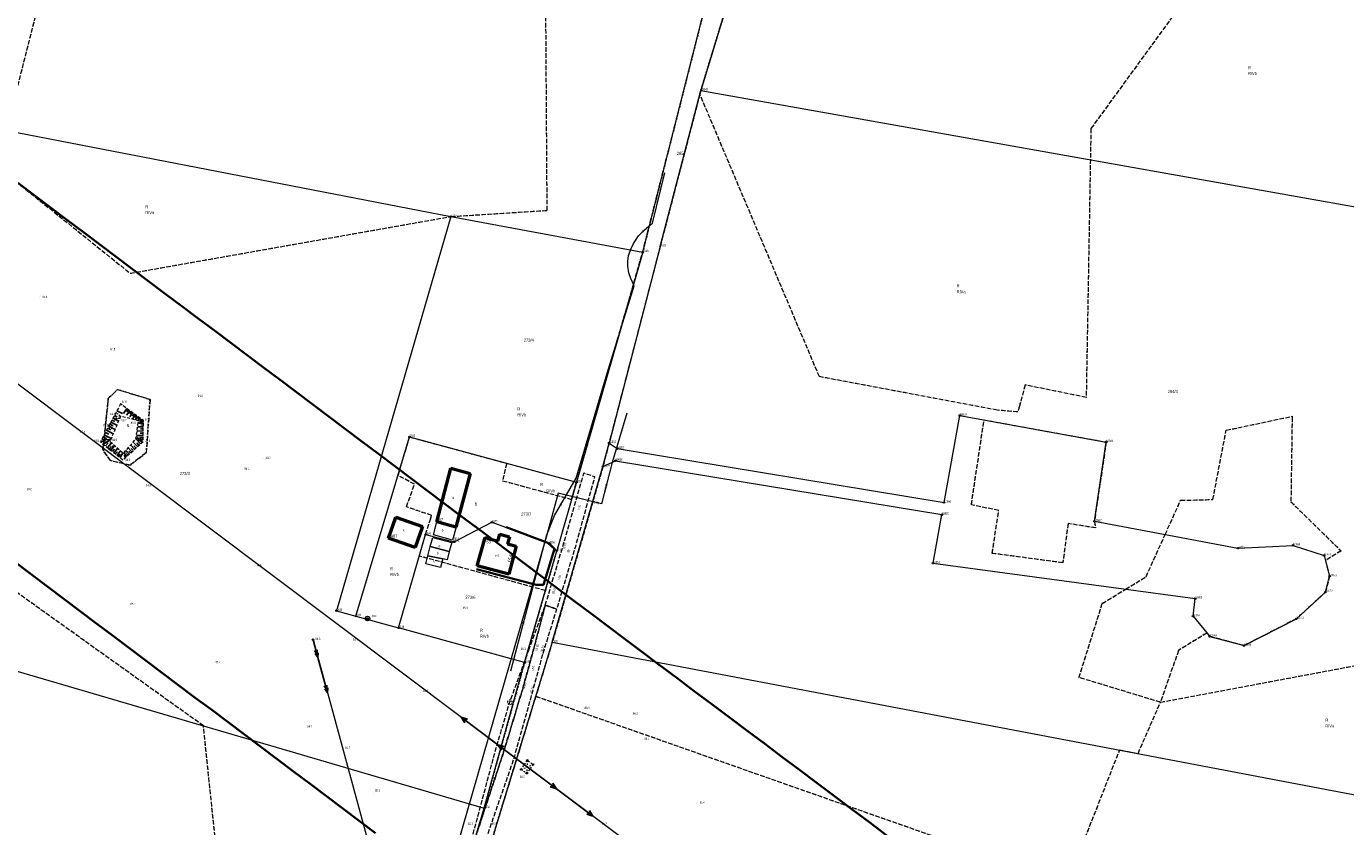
# Model space of a CAD drawing. Header units: metres. Extents: x 6524698 to 6533081, y 5883213 to 5896811.
# Tile 87 of 131: x 6527140 to 6527573, y 5892988 to 5893250. Entities that reach past the tile are written whole.
import ezdxf
from ezdxf.enums import TextEntityAlignment as Align

# ---------------------------------------------------------------- set-up
doc = ezdxf.new("R2010")
doc.units = ezdxf.units.M
for name, pattern in [('mapa zasadnicza$0$1.0_0.5', [1.5, 1, -0.5]), ('mapa zasadnicza$0$1.5_0.5', [2, 1.5, -0.5]), ('mapa zasadnicza$0$219-500', [0]), ('mapa zasadnicza$0$egkk-500', [2, 1.5, -0.5]), ('mapa zasadnicza$0$egug-500', [1, 0.5, -0.5]), ('mapa zasadnicza$0$suep_sn_500', [0]), ('mapa zasadnicza$0$suep_wn_500', [0]), ('mapa zasadnicza$0$supp_500', [1, 0.5, -0.5])]:
    doc.linetypes.add(name, pattern=pattern)
for name, color, linetype in [('mapa zasadnicza$0$000 Inne (niezydentyfikowane)', 7, 'Continuous'), ('mapa zasadnicza$0$202-punkt graniczny', 7, 'Continuous'), ('mapa zasadnicza$0$202-punkt graniczny-Atr103', 7, 'Continuous'), ('mapa zasadnicza$0$203-punkt graniczny', 7, 'Continuous'), ('mapa zasadnicza$0$203-punkt graniczny-Atr104', 7, 'Continuous'), ('mapa zasadnicza$0$209-oznaczenie konturu klasyfikacyjnego', 7, 'Continuous'), ('mapa zasadnicza$0$210-oznaczenie konturu użytku gruntowego', 7, 'Continuous'), ('mapa zasadnicza$0$211-numer działki ewidencyjnej', 7, 'Continuous'), ('mapa zasadnicza$0$217-kontur klasyfikacyjny', 7, 'Continuous'), ('mapa zasadnicza$0$218-kontur użytku gruntowego', 7, 'Continuous'), ('mapa zasadnicza$0$219-działka ewidencyjna', 7, 'Continuous'), ('mapa zasadnicza$0$238-Punkt adresowy budynku', 7, 'Continuous'), ('mapa zasadnicza$0$312-budynek ewidencyjny', 7, 'Continuous'), ('mapa zasadnicza$0$312-oznaczenie budynku ewidencyjnego', 7, 'Continuous'), ('mapa zasadnicza$0$312-oznaczenie budynku ewidencyjnego-Atr117', 7, 'Continuous'), ('mapa zasadnicza$0$drzewo liściaste', 7, 'Continuous'), ('mapa zasadnicza$0$inna budowla', 7, 'Continuous'), ('mapa zasadnicza$0$inna budowla-Atr17', 7, 'Continuous'), ('mapa zasadnicza$0$jezdnia', 7, 'Continuous'), ('mapa zasadnicza$0$jezdnia-Atr17', 7, 'Continuous'), ('mapa zasadnicza$0$ogrodzenie trwałe', 7, 'Continuous'), ('mapa zasadnicza$0$pikieta naturalna', 7, 'Continuous'), ('mapa zasadnicza$0$pikieta naturalna-Atr2', 7, 'Continuous'), ('mapa zasadnicza$0$pikieta sztuczna', 7, 'Continuous'), ('mapa zasadnicza$0$pikieta sztuczna-Atr2', 7, 'Continuous'), ('mapa zasadnicza$0$przewód elektroenergetyczny wysokiego napięcia', 7, 'Continuous'), ('mapa zasadnicza$0$przewód elektroenergetyczny średniego napięcia', 7, 'Continuous'), ('mapa zasadnicza$0$przewód telekomunikacyjny podziemny', 7, 'Continuous'), ('mapa zasadnicza$0$przewód telekomunikacyjny podziemny-Atr1', 7, 'Continuous'), ('mapa zasadnicza$0$przewód wodociągowy', 7, 'Continuous'), ('mapa zasadnicza$0$przewód wodociągowy-Atr1', 7, 'Continuous'), ('mapa zasadnicza$0$Punkt budynku', 7, 'Continuous'), ('mapa zasadnicza$0$rzędna', 7, 'Continuous'), ('mapa zasadnicza$0$rzędna-Atr2', 7, 'Continuous'), ('mapa zasadnicza$0$skarpa nieumocniona', 7, 'Continuous'), ('mapa zasadnicza$0$studnia zwykła', 7, 'Continuous'), ('mapa zasadnicza$0$słup przewodów napowietrznych', 7, 'Continuous')]:
    doc.layers.add(name, color=color, linetype=linetype)
doc.styles.add('mapa zasadnicza$0$STANDARD', font='Working1250', dxfattribs={"width": 0.75})
doc.linetypes.add('mapa zasadnicza$0$902-500', pattern='A,3.75,0,[1,ksztalty.shx,S=0.5,R=0,X=0,Y=0],3.75', length=7.5)

# ---------------------------------------------------------------- blocks, each defined once
blk = doc.blocks.new('mapa zasadnicza$0$203')
at = {"linetype": 'Continuous', "lineweight": 0}
h = blk.add_hatch(color=0, dxfattribs=at)
edge = h.paths.add_edge_path()
edge.add_arc((0, 0), 0.045, 0, 360)
blk = doc.blocks.new('mapa zasadnicza$0$202')
at = {"color": 0, "linetype": 'Continuous', "lineweight": 0}
blk.add_circle((0, 0), 0.25, dxfattribs=at)
blk = doc.blocks.new('mapa zasadnicza$0$PUNKTBUD')
at = {"color": 0}
blk.add_circle((0, 0), 0.045, dxfattribs=at)
blk = doc.blocks.new('mapa zasadnicza$0$PW01')
at = {"linetype": 'Continuous', "lineweight": 13}
h = blk.add_hatch(color=0, dxfattribs=at)
edge = h.paths.add_edge_path()
edge.add_arc((0, 0), 0.045, 0, 360)
blk = doc.blocks.new('mapa zasadnicza$0$OP021')
at = {"linetype": 'Continuous', "lineweight": 13}
h = blk.add_hatch(color=0, dxfattribs=at)
edge = h.paths.add_edge_path()
edge.add_arc((0, 0), 0.05, 0, 360)
at = {"color": 0, "linetype": 'Continuous', "lineweight": 13}
for centre, start, end in [((-0.38, 0.124), 121.308, 202.548), ((0, 0.4), 49.272, 130.728), ((0.38, 0.124), 337.452, 58.692), ((-0.235, -0.324), 193.221, 274.871), ((0.235, -0.324), 265.129, 346.779)]:
    blk.add_arc(centre, 0.4, start, end, dxfattribs=at)
blk = doc.blocks.new('mapa zasadnicza$0$US13')
at = {"color": 0, "linetype": 'Continuous', "lineweight": 13}
for radius in [0.75, 0.25]:
    blk.add_circle((0, 0), radius, dxfattribs=at)
blk = doc.blocks.new('mapa zasadnicza$0$US15')
at = {"color": 0, "linetype": 'Continuous', "lineweight": 13}
blk.add_circle((0, 0), 0.25, dxfattribs=at)
blk = doc.blocks.new('mapa zasadnicza$0$SUEP3')
at = {"color": 0, "linetype": 'Continuous'}
for p, q in [((0, 0), (12.003, 0)), ((12.003, 0), (10.003, 0.75)), ((10.003, 0.75), (11.003, 0)), ((12.003, 0), (10.003, -0.75)), ((11.003, 0), (10.003, -0.75)), ((12.003, 0), (27.003, 0)), ((27.003, 0), (25.003, 0.75)), ((25.003, 0.75), (26.003, 0)), ((27.003, 0), (25.003, -0.75)), ((26.003, 0), (25.003, -0.75))]:
    blk.add_line(p, q, dxfattribs=at)
blk = doc.blocks.new('mapa zasadnicza$0$SM05')
at = {"color": 0, "linetype": 'Continuous', "lineweight": 13}
blk.add_circle((0, 0), 0.25, dxfattribs=at)
blk = doc.blocks.new('mapa zasadnicza$0$SUEP2')
at = {"color": 0, "linetype": 'Continuous'}
for p, q in [((0, 0), (6.027, 0)), ((5.027, 0), (3.527, 0.5)), ((5.027, 0), (3.527, -0.5)), ((6.027, 0), (4.527, 0.5)), ((6.027, 0), (4.527, -0.5)), ((6.027, 0), (18.027, 0)), ((17.027, 0), (15.527, 0.5)), ((17.027, 0), (15.527, -0.5)), ((18.027, 0), (16.527, 0.5)), ((18.027, 0), (16.527, -0.5))]:
    blk.add_line(p, q, dxfattribs=at)

msp = doc.modelspace()

# ---------------------------------------------------------------- linework, layer by layer
at = {"layer": 'mapa zasadnicza$0$000 Inne (niezydentyfikowane)', "color": 7, "linetype": 'Continuous', "lineweight": 35, "flags": 128}
for points in [[(6527137.511, 5893198.969), (6527142.886, 5893194.933), (6527148.262, 5893190.896), (6527153.638, 5893186.86), (6527159.013, 5893182.823), (6527164.389, 5893178.787), (6527169.765, 5893174.75), (6527175.14, 5893170.714), (6527180.516, 5893166.677), (6527185.892, 5893162.641), (6527191.267, 5893158.604), (6527196.643, 5893154.568), (6527202.019, 5893150.531), (6527207.394, 5893146.495), (6527212.77, 5893142.458), (6527218.146, 5893138.422), (6527223.521, 5893134.385), (6527228.897, 5893130.349), (6527234.273, 5893126.312), (6527239.648, 5893122.276), (6527245.024, 5893118.239), (6527250.4, 5893114.203), (6527255.775, 5893110.166), (6527261.151, 5893106.13), (6527266.527, 5893102.093), (6527271.902, 5893098.057), (6527277.278, 5893094.02), (6527282.654, 5893089.984), (6527288.029, 5893085.947), (6527293.405, 5893081.911), (6527298.781, 5893077.874), (6527304.156, 5893073.838), (6527309.532, 5893069.801), (6527314.908, 5893065.765), (6527320.283, 5893061.728), (6527325.659, 5893057.692), (6527331.035, 5893053.655), (6527336.373, 5893049.647), (6527342.13, 5893045.332), (6527347.888, 5893041.017), (6527353.645, 5893036.702), (6527359.403, 5893032.387), (6527365.16, 5893028.073), (6527370.918, 5893023.758), (6527376.675, 5893019.443), (6527382.433, 5893015.128), (6527388.19, 5893010.813), (6527393.948, 5893006.499), (6527399.705, 5893002.184), (6527405.463, 5892997.869), (6527411.22, 5892993.554), (6527416.978, 5892989.239), (6527422.736, 5892984.925)], [(6527254.862, 5892985.799), (6527249.487, 5892989.835), (6527244.111, 5892993.872), (6527238.735, 5892997.908), (6527233.36, 5893001.945), (6527227.984, 5893005.981), (6527222.608, 5893010.018), (6527217.233, 5893014.054), (6527211.857, 5893018.091), (6527206.481, 5893022.127), (6527201.106, 5893026.164), (6527195.73, 5893030.2), (6527190.354, 5893034.237), (6527184.979, 5893038.273), (6527179.603, 5893042.31), (6527174.227, 5893046.346), (6527168.852, 5893050.383), (6527163.476, 5893054.419), (6527158.1, 5893058.456), (6527152.725, 5893062.492), (6527147.349, 5893066.529), (6527141.973, 5893070.565), (6527136.598, 5893074.602)]]:
    msp.add_lwpolyline(points, dxfattribs=at)
at = {"layer": 'mapa zasadnicza$0$000 Inne (niezydentyfikowane)', "color": 7, "linetype": 'Continuous', "lineweight": 25, "flags": 128}
for points in [[(6527170.01, 5893124.29), (6527171.81, 5893123.34)], [(6527173.27, 5893124.99), (6527172.13, 5893123.41)], [(6527174.25, 5893124.28), (6527173.2, 5893122.83)], [(6527173.77, 5893124.63), (6527173.22, 5893123.87)], [(6527167.7, 5893119.91), (6527168.7, 5893119.38)], [(6527168.04, 5893120.56), (6527169.99, 5893119.53)], [(6527168.38, 5893121.2), (6527169.32, 5893120.7)], [(6527168.73, 5893121.87), (6527170.57, 5893120.89)], [(6527169.17, 5893122.7), (6527170.06, 5893122.24)], [(6527174.71, 5893123.95), (6527174.21, 5893123.25)], [(6527175.17, 5893123.61), (6527174.21, 5893122.28)], [(6527175.68, 5893123.25), (6527175.1, 5893122.45)], [(6527176.09, 5893122.96), (6527175.2, 5893121.73)], [(6527176.5, 5893122.66), (6527176.04, 5893122.02)], [(6527176.86, 5893122.39), (6527176.05, 5893121.26)], [(6527177.2, 5893122.15), (6527176.84, 5893121.65)], [(6527177.53, 5893121.91), (6527176.9, 5893121.04)], [(6527178.47, 5893121.23), (6527177.01, 5893120.2)], [(6527178.7, 5893120.19), (6527177.01, 5893120.2)], [(6527177.99, 5893121.58), (6527177.5, 5893120.9)], [(6527178.71, 5893120.76), (6527177.86, 5893120.48)], [(6527165.45, 5893115.66), (6527166.7, 5893115.21)], [(6527165.85, 5893116.41), (6527168.14, 5893115.2)], [(6527166.24, 5893117.15), (6527167.36, 5893116.56)], [(6527166.62, 5893117.87), (6527168.79, 5893116.72)], [(6527166.99, 5893118.57), (6527168.04, 5893118.01)], [(6527167.35, 5893119.25), (6527169.4, 5893118.16)], [(6527178.64, 5893116.17), (6527176.43, 5893116.2)], [(6527178.66, 5893117.63), (6527176.64, 5893117.66)], [(6527178.68, 5893118.97), (6527176.83, 5893119)], [(6527178.65, 5893116.92), (6527177.59, 5893116.93)], [(6527178.67, 5893118.32), (6527177.7, 5893118.33)], [(6527178.69, 5893119.59), (6527177.81, 5893119.61)], [(6527164.61, 5893114.04), (6527166.28, 5893114.4)], [(6527165.04, 5893114.88), (6527167.95, 5893114.76)], [(6527165.47, 5893113.36), (6527167.95, 5893114.76)], [(6527166.24, 5893112.75), (6527167.1, 5893113.75)], [(6527166.95, 5893112.19), (6527168.22, 5893113.79)], [(6527167.53, 5893111.73), (6527168.15, 5893112.52)], [(6527168.07, 5893111.31), (6527169.29, 5893112.85)], [(6527168.59, 5893110.89), (6527169.19, 5893111.65)], [(6527169.1, 5893110.49), (6527170.27, 5893111.98)], [(6527170.08, 5893109.71), (6527171.22, 5893111.14)], [(6527174.09, 5893110.05), (6527172.96, 5893111.29)], [(6527174.92, 5893110.82), (6527173.71, 5893112.14)], [(6527175.81, 5893111.64), (6527174.51, 5893113.05)], [(6527175.36, 5893111.22), (6527174.73, 5893111.9)], [(6527176.76, 5893112.51), (6527175.36, 5893114.02)], [(6527176.27, 5893112.07), (6527175.6, 5893112.8)], [(6527177.77, 5893113.44), (6527176.27, 5893115.08)], [(6527178.62, 5893114.59), (6527176.29, 5893115.26)], [(6527177.25, 5893112.97), (6527176.53, 5893113.75)], [(6527178.31, 5893113.94), (6527177.3, 5893114.6)], [(6527178.63, 5893115.39), (6527177.47, 5893115.41)], [(6527169.59, 5893110.1), (6527170.17, 5893110.82)], [(6527170.56, 5893109.33), (6527171.12, 5893110.03)], [(6527171.04, 5893108.96), (6527171.95, 5893110.49)], [(6527173.3, 5893109.32), (6527172.24, 5893110.47)], [(6527172.85, 5893108.91), (6527172.4, 5893109.7)], [(6527173.7, 5893109.69), (6527173.15, 5893110.28)], [(6527174.5, 5893110.43), (6527173.91, 5893111.07)]]:
    msp.add_lwpolyline(points, dxfattribs=at)
at = {"layer": 'mapa zasadnicza$0$217-kontur klasyfikacyjny', "color": 92, "linetype": 'mapa zasadnicza$0$egkk-500', "lineweight": 18, "flags": 128}
for points in [[(6527566.96, 5893323.11), (6527489.54, 5893216.77)], [(6527387.38, 5893314.16), (6527361.57, 5893229.32)], [(6527311.16, 5893189.97), (6527310.45, 5893298.53)], [(6527151.13, 5893284.59), (6527133.7, 5893216.16)], [(6527342.5, 5893176.29), (6527370.89, 5893288.09)], [(6527361.25, 5893228.08), (6527348.24, 5893178.18)], [(6527361.57, 5893229.32), (6527361.25, 5893228.08)], [(6527400.46, 5893135.45), (6527361.25, 5893228.08)], [(6527489.54, 5893216.77), (6527487.99, 5893128.64)], [(6527130.72, 5893204.43), (6527174.36, 5893169.35)], [(6527279.6, 5893187.95), (6527311.16, 5893189.97)], [(6527174.36, 5893169.35), (6527279.6, 5893187.95)], [(6527320.79, 5893100.84), (6527342.5, 5893176.29)], [(6527348.24, 5893178.18), (6527331.45, 5893113.7)], [(6527458.8, 5893124.47), (6527400.46, 5893135.45)], [(6527167.19, 5893128.25), (6527168.68, 5893129.74)], [(6527168.68, 5893129.74), (6527170.18, 5893131.23)], [(6527170.18, 5893131.23), (6527180.87, 5893127.98)], [(6527467.96, 5893132.73), (6527466.08, 5893125.77)], [(6527487.99, 5893128.64), (6527467.96, 5893132.73)], [(6527165.44, 5893111.47), (6527167.19, 5893128.25)], [(6527180.87, 5893127.98), (6527179.65, 5893110.5)], [(6527465.55, 5893123.87), (6527458.8, 5893124.47)], [(6527466.08, 5893125.77), (6527465.55, 5893123.87)], [(6527450.32, 5893093.43), (6527454.48, 5893121.28)], [(6527454.48, 5893121.28), (6527494.54, 5893114)], [(6527537.71, 5893118.68), (6527555.54, 5893122.46)], [(6527555.54, 5893122.08), (6527555.15, 5893094.4)], [(6527555.54, 5893122.46), (6527555.54, 5893122.08)], [(6527262.24, 5893103.07), (6527266.01, 5893115.68)], [(6527266.01, 5893115.68), (6527297.88, 5893107.05)], [(6527529.54, 5893095.17), (6527533.93, 5893117.88)], [(6527533.93, 5893117.88), (6527537.71, 5893118.68)], [(6527167.86, 5893107.93), (6527165.44, 5893111.47)], [(6527331.45, 5893113.7), (6527329.47, 5893105.99)], [(6527494.54, 5893114), (6527490.68, 5893088.04)], [(6527198.39, 5893020.97), (6527077.27, 5893107.5)], [(6527174.37, 5893106.44), (6527167.86, 5893107.93)], [(6527177.35, 5893108.74), (6527174.37, 5893106.44)], [(6527179.65, 5893110.5), (6527177.35, 5893108.74)], [(6527297.88, 5893107.05), (6527296.55, 5893101.33)], [(6527267.66, 5893100.19), (6527262.24, 5893103.07)], [(6527329.47, 5893105.99), (6527312.84, 5893048.39)], [(6527264.98, 5893092.77), (6527267.66, 5893100.19)], [(6527296.55, 5893101.33), (6527319.17, 5893095.22)], [(6527319.17, 5893095.22), (6527320.79, 5893100.84)], [(6527513.89, 5893083.7), (6527518.96, 5893094.91)], [(6527518.96, 5893094.91), (6527529.54, 5893095.17)], [(6527555.15, 5893094.4), (6527571.6, 5893078.31)], [(6527273.27, 5893089.95), (6527264.98, 5893092.77)], [(6527272.79, 5893088.45), (6527273.27, 5893089.95)], [(6527459.28, 5893091.57), (6527450.32, 5893093.43)], [(6527457.17, 5893077.51), (6527459.28, 5893091.57)], [(6527271.27, 5893083.72), (6527272.79, 5893088.45)], [(6527482.05, 5893087.28), (6527480.32, 5893074.44)], [(6527491.02, 5893085.88), (6527482.05, 5893087.28)], [(6527490.68, 5893088.04), (6527491.02, 5893085.88)], [(6527269.23, 5893076.63), (6527271.27, 5893083.72)], [(6527507.63, 5893069.85), (6527513.89, 5893083.7)], [(6527310.56, 5893065.32), (6527269.23, 5893076.63)], [(6527480.32, 5893074.44), (6527457.17, 5893077.51)], [(6527571.6, 5893078.31), (6527566.47, 5893075.17)], [(6527566.47, 5893075.17), (6527567.83, 5893070.03)], [(6527500.93, 5893065.77), (6527507.63, 5893069.85)], [(6527567.83, 5893070.03), (6527566.46, 5893064.81)], [(6527303.76, 5893041.69), (6527310.56, 5893065.32)], [(6527493.28, 5893061.11), (6527500.93, 5893065.77)], [(6527566.46, 5893064.81), (6527556.95, 5893056.05)], [(6527485.62, 5893036.81), (6527493.28, 5893061.11)], [(6527556.95, 5893056.05), (6527539.79, 5893047.28)], [(6527527.58, 5893051.39), (6527518.28, 5893045.71)], [(6527528.51, 5893050.27), (6527527.58, 5893051.39)], [(6527312.84, 5893048.39), (6527307.42, 5893030.69)], [(6527539.79, 5893047.28), (6527528.51, 5893050.27)], [(6527518.28, 5893045.71), (6527512.35, 5893028.71)], [(6527512.35, 5893028.71), (6527596.97, 5893044.6)], [(6527290.52, 5892994.02), (6527303.76, 5893041.69)], [(6527512.35, 5893028.71), (6527485.62, 5893036.81)], [(6527307.42, 5893030.69), (6527281.17, 5892944.93)], [(6527307.42, 5893030.69), (6527481.79, 5892969.4)], [(6527505.02, 5893011.92), (6527512.35, 5893028.71)], [(6527208.02, 5892928.93), (6527198.39, 5893020.97)], [(6527481.79, 5892969.4), (6527498.99, 5893013.07)], [(6527498.99, 5893013.07), (6527505.02, 5893011.92)], [(6527257.47, 5892882.74), (6527290.52, 5892994.02)]]:
    msp.add_lwpolyline(points, dxfattribs=at)
at = {"layer": 'mapa zasadnicza$0$218-kontur użytku gruntowego', "color": 3, "linetype": 'mapa zasadnicza$0$egug-500', "lineweight": 18, "flags": 128}
for points in [[(6527566.96, 5893323.11), (6527489.54, 5893216.77)], [(6527361.57, 5893229.32), (6527387.38, 5893314.16)], [(6527311.16, 5893189.97), (6527310.45, 5893298.53)], [(6527151.13, 5893284.59), (6527133.7, 5893216.16)], [(6527370.89, 5893288.09), (6527342.5, 5893176.29)], [(6527361.25, 5893228.08), (6527348.24, 5893178.18)], [(6527361.25, 5893228.08), (6527361.57, 5893229.32)], [(6527400.46, 5893135.45), (6527361.25, 5893228.08)], [(6527489.54, 5893216.77), (6527487.99, 5893128.64)], [(6527130.72, 5893204.43), (6527174.36, 5893169.35)], [(6527279.6, 5893187.95), (6527311.16, 5893189.97)], [(6527174.36, 5893169.35), (6527279.6, 5893187.95)], [(6527342.5, 5893176.29), (6527320.79, 5893100.84)], [(6527348.24, 5893178.18), (6527331.45, 5893113.7)], [(6527458.8, 5893124.47), (6527400.46, 5893135.45)], [(6527168.68, 5893129.74), (6527167.19, 5893128.25)], [(6527170.18, 5893131.23), (6527168.68, 5893129.74)], [(6527180.87, 5893127.98), (6527170.18, 5893131.23)], [(6527467.96, 5893132.73), (6527466.08, 5893125.77)], [(6527487.99, 5893128.64), (6527467.96, 5893132.73)], [(6527167.19, 5893128.25), (6527165.44, 5893111.47)], [(6527179.65, 5893110.5), (6527180.87, 5893127.98)], [(6527465.55, 5893123.87), (6527458.8, 5893124.47)], [(6527466.08, 5893125.77), (6527465.55, 5893123.87)], [(6527450.32, 5893093.43), (6527454.48, 5893121.28)], [(6527454.48, 5893121.28), (6527494.54, 5893114)], [(6527537.71, 5893118.68), (6527555.54, 5893122.46)], [(6527555.54, 5893122.08), (6527555.15, 5893094.4)], [(6527555.54, 5893122.46), (6527555.54, 5893122.08)], [(6527262.24, 5893103.07), (6527266.01, 5893115.68)], [(6527266.01, 5893115.68), (6527297.88, 5893107.05)], [(6527529.54, 5893095.17), (6527533.93, 5893117.88)], [(6527533.93, 5893117.88), (6527537.71, 5893118.68)], [(6527165.44, 5893111.47), (6527167.86, 5893107.93)], [(6527331.45, 5893113.7), (6527329.47, 5893105.99)], [(6527494.54, 5893114), (6527490.68, 5893088.04)], [(6527198.39, 5893020.97), (6527077.27, 5893107.5)], [(6527167.86, 5893107.93), (6527174.37, 5893106.44)], [(6527174.37, 5893106.44), (6527177.35, 5893108.74)], [(6527177.35, 5893108.74), (6527179.65, 5893110.5)], [(6527297.88, 5893107.05), (6527296.55, 5893101.33)], [(6527267.66, 5893100.19), (6527262.24, 5893103.07)], [(6527329.47, 5893105.99), (6527312.84, 5893048.39)], [(6527264.98, 5893092.77), (6527267.66, 5893100.19)], [(6527296.55, 5893101.33), (6527319.17, 5893095.22)], [(6527320.79, 5893100.84), (6527319.17, 5893095.22)], [(6527319.17, 5893095.22), (6527314.31, 5893078.36)], [(6527513.89, 5893083.7), (6527518.96, 5893094.91)], [(6527518.96, 5893094.91), (6527529.54, 5893095.17)], [(6527555.15, 5893094.4), (6527571.6, 5893078.31)], [(6527273.27, 5893089.95), (6527264.98, 5893092.77)], [(6527272.79, 5893088.45), (6527273.27, 5893089.95)], [(6527459.28, 5893091.57), (6527450.32, 5893093.43)], [(6527457.17, 5893077.51), (6527459.28, 5893091.57)], [(6527271.27, 5893083.72), (6527272.79, 5893088.45)], [(6527482.05, 5893087.28), (6527480.32, 5893074.44)], [(6527491.02, 5893085.88), (6527482.05, 5893087.28)], [(6527490.68, 5893088.04), (6527491.02, 5893085.88)], [(6527269.23, 5893076.63), (6527271.27, 5893083.72)], [(6527507.63, 5893069.85), (6527513.89, 5893083.7)], [(6527310.56, 5893065.32), (6527269.23, 5893076.63)], [(6527314.31, 5893078.36), (6527310.56, 5893065.32)], [(6527480.32, 5893074.44), (6527457.17, 5893077.51)], [(6527571.6, 5893078.31), (6527566.47, 5893075.17)], [(6527566.47, 5893075.17), (6527567.83, 5893070.03)], [(6527500.93, 5893065.77), (6527507.63, 5893069.85)], [(6527567.83, 5893070.03), (6527566.46, 5893064.81)], [(6527310.56, 5893065.32), (6527303.76, 5893041.69)], [(6527493.28, 5893061.11), (6527500.93, 5893065.77)], [(6527566.46, 5893064.81), (6527556.95, 5893056.05)], [(6527485.62, 5893036.81), (6527493.28, 5893061.11)], [(6527556.95, 5893056.05), (6527539.79, 5893047.28)], [(6527527.58, 5893051.39), (6527518.28, 5893045.71)], [(6527528.51, 5893050.27), (6527527.58, 5893051.39)], [(6527312.84, 5893048.39), (6527307.42, 5893030.69)], [(6527539.79, 5893047.28), (6527528.51, 5893050.27)], [(6527518.28, 5893045.71), (6527512.35, 5893028.71)], [(6527512.35, 5893028.71), (6527596.97, 5893044.6)], [(6527303.76, 5893041.69), (6527290.52, 5892994.02)], [(6527512.35, 5893028.71), (6527485.62, 5893036.81)], [(6527281.17, 5892944.93), (6527307.42, 5893030.69)], [(6527307.42, 5893030.69), (6527481.79, 5892969.4)], [(6527505.02, 5893011.92), (6527512.35, 5893028.71)], [(6527208.02, 5892928.93), (6527198.39, 5893020.97)], [(6527481.79, 5892969.4), (6527498.99, 5893013.07)], [(6527498.99, 5893013.07), (6527505.02, 5893011.92)], [(6527290.52, 5892994.02), (6527257.47, 5892882.74)]]:
    msp.add_lwpolyline(points, dxfattribs=at)
at = {"layer": 'mapa zasadnicza$0$219-działka ewidencyjna', "color": 7, "linetype": 'mapa zasadnicza$0$219-500', "lineweight": 18, "flags": 128}
for points in [[(6527387.38, 5893314.16), (6527361.57, 5893229.32)], [(6527342.5, 5893176.29), (6527370.89, 5893288.09)], [(6527348.24, 5893178.18), (6527361.57, 5893229.32)], [(6527361.57, 5893229.32), (6527652.61, 5893177.63)], [(6527109.5, 5893220.84), (6527279.6, 5893187.95)], [(6527279.6, 5893187.95), (6527242.05, 5893058.7)], [(6527279.6, 5893187.95), (6527342.5, 5893176.29)], [(6527342.5, 5893176.29), (6527320.79, 5893100.84)], [(6527348.24, 5893178.18), (6527331.45, 5893113.7)], [(6527441.35, 5893094.17), (6527446.53, 5893122.72)], [(6527446.53, 5893122.72), (6527494.54, 5893114)], [(6527248.42, 5893056.94), (6527266.01, 5893115.68)], [(6527266.01, 5893115.68), (6527320.79, 5893100.84)], [(6527329.47, 5893105.99), (6527331.45, 5893113.7)], [(6527331.45, 5893113.7), (6527334.16, 5893111.85)], [(6527334.16, 5893111.85), (6527441.35, 5893094.17)], [(6527490.68, 5893088.04), (6527494.54, 5893114)], [(6527329.47, 5893105.99), (6527333.57, 5893107.88)], [(6527333.57, 5893107.88), (6527440.64, 5893090.23)], [(6527312.84, 5893048.39), (6527329.47, 5893105.99)], [(6527320.79, 5893100.84), (6527314.31, 5893078.36)], [(6527437.74, 5893074.3), (6527440.64, 5893090.23)], [(6527280.64, 5893081.3), (6527293.05, 5893087.74)], [(6527293.05, 5893087.74), (6527311.89, 5893080.81)], [(6527490.68, 5893088.04), (6527537.75, 5893079.23)], [(6527262.42, 5893053.09), (6527271.27, 5893083.72)], [(6527271.27, 5893083.72), (6527280.64, 5893081.3)], [(6527303.76, 5893041.69), (6527314.31, 5893078.36)], [(6527314.31, 5893078.36), (6527311.89, 5893080.81)], [(6527537.75, 5893079.23), (6527555.86, 5893080.12)], [(6527555.86, 5893080.12), (6527566.04, 5893076.82)], [(6527566.04, 5893076.82), (6527567.83, 5893070.03)], [(6527437.74, 5893074.3), (6527523.75, 5893062.69)], [(6527566.46, 5893064.81), (6527567.83, 5893070.03)], [(6527556.95, 5893056.05), (6527566.46, 5893064.81)], [(6527523.05, 5893056.92), (6527523.75, 5893062.69)], [(6527242.05, 5893058.7), (6527248.42, 5893056.94)], [(6527248.42, 5893056.94), (6527262.42, 5893053.09)], [(6527523.05, 5893056.92), (6527528.51, 5893050.27)], [(6527539.79, 5893047.28), (6527556.95, 5893056.05)], [(6527303.76, 5893041.69), (6527262.42, 5893053.09)], [(6527312.84, 5893048.39), (6527281.17, 5892944.93)], [(6527312.84, 5893048.39), (6527602.04, 5892993.45)], [(6527528.51, 5893050.27), (6527539.79, 5893047.28)], [(6527122.95, 5893043.04), (6527290.52, 5892994.02)], [(6527290.52, 5892994.02), (6527303.76, 5893041.69)], [(6527216.76, 5892745.69), (6527290.52, 5892994.02)]]:
    msp.add_lwpolyline(points, dxfattribs=at)
at = {"layer": 'mapa zasadnicza$0$312-budynek ewidencyjny', "color": 7, "linetype": 'Continuous', "lineweight": 50, "flags": 128}
for points in [[(6527274.96, 5893087.84), (6527279.61, 5893105.44)], [(6527279.61, 5893105.44), (6527285.9, 5893103.66)], [(6527285.9, 5893103.66), (6527281.25, 5893086.07)], [(6527259.14, 5893082.52), (6527261.54, 5893089.38)], [(6527261.54, 5893089.38), (6527270.3, 5893086.32)], [(6527270.3, 5893086.32), (6527267.9, 5893079.46)], [(6527281.25, 5893086.07), (6527274.96, 5893087.84)], [(6527267.9, 5893079.46), (6527259.14, 5893082.52)], [(6527288.21, 5893073.46), (6527290.79, 5893082.7)], [(6527290.79, 5893082.7), (6527295.01, 5893081.53)], [(6527295.01, 5893081.53), (6527295.61, 5893083.8)], [(6527295.61, 5893083.8), (6527298.78, 5893082.94)], [(6527298.78, 5893082.94), (6527298.12, 5893080.65)], [(6527298.12, 5893080.65), (6527301.04, 5893079.86)], [(6527301.04, 5893079.86), (6527298.58, 5893070.68)], [(6527298.58, 5893070.68), (6527288.21, 5893073.46)]]:
    msp.add_lwpolyline(points, dxfattribs=at)
at = {"layer": 'mapa zasadnicza$0$inna budowla', "color": 7, "linetype": 'Continuous', "lineweight": 18, "flags": 128}
for points in [[(6527274.96, 5893087.84), (6527281.26, 5893086.07), (6527280.14, 5893081.86), (6527273.83, 5893083.55)], [(6527273.6, 5893082.69), (6527279.88, 5893081.12), (6527279.02, 5893078.18), (6527272.8, 5893079.72)], [(6527276.88, 5893075.72), (6527276.16, 5893072.86), (6527271.35, 5893074.04), (6527271.98, 5893076.74)], [(6527279.02, 5893078.18), (6527278.36, 5893075.36), (6527276.88, 5893075.72), (6527271.98, 5893076.74), (6527272.8, 5893079.72)]]:
    msp.add_lwpolyline(points, close=True, dxfattribs=at)
at = {"layer": 'mapa zasadnicza$0$jezdnia', "color": 7, "linetype": 'mapa zasadnicza$0$1.5_0.5', "lineweight": 18, "flags": 128}
for points in [[(6527310.55, 5893060.56), (6527316.05, 5893078.93), (6527316.66, 5893081.07), (6527323.24, 5893103.87), (6527326.74, 5893102.67), (6527320.42, 5893079.82), (6527314.25, 5893059.23)], [(6527305.1, 5893045.79), (6527310.55, 5893060.56), (6527306.58, 5893045.53), (6527303.02, 5893032.76), (6527296.87, 5893012.36), (6527286.14, 5892979.96), (6527281.07, 5892964.51), (6527288.04, 5892989.81), (6527294.43, 5893013.71), (6527298.91, 5893028.7)], [(6527309.63, 5893044.39), (6527305.99, 5893031.04), (6527300.18, 5893010.17), (6527288.97, 5892977.89), (6527286, 5892963.19), (6527281.07, 5892964.51), (6527286.14, 5892979.96), (6527296.87, 5893012.36), (6527303.02, 5893032.76), (6527306.58, 5893045.53), (6527310.55, 5893060.56), (6527314.25, 5893059.23)]]:
    msp.add_lwpolyline(points, close=True, dxfattribs=at)
at = {"layer": 'mapa zasadnicza$0$ogrodzenie trwałe', "color": 7, "linetype": 'mapa zasadnicza$0$902-500', "lineweight": 35, "flags": 128}
msp.add_lwpolyline([(6527297.67, 5893086.11), (6527311.42, 5893080.96), (6527313.62, 5893079.01), (6527309.91, 5893067.2), (6527307.5, 5893067.16), (6527288.01, 5893072.31)], dxfattribs=at)
at = {"layer": 'mapa zasadnicza$0$przewód elektroenergetyczny wysokiego napięcia', "color": 1, "linetype": 'mapa zasadnicza$0$suep_wn_500', "lineweight": 18, "flags": 128}
for points in [[(6527304.58, 5893007.55), (6527094.79, 5893165.02)], [(6527530.8, 5892838.04), (6527304.58, 5893007.55)]]:
    msp.add_lwpolyline(points, dxfattribs=at)
at = {"layer": 'mapa zasadnicza$0$przewód elektroenergetyczny średniego napięcia', "color": 1, "linetype": 'mapa zasadnicza$0$suep_sn_500', "lineweight": 18, "flags": 128}
msp.add_lwpolyline([(6527234.35, 5893049.19), (6527263.71, 5892941.46)], dxfattribs=at)
at = {"layer": 'mapa zasadnicza$0$przewód telekomunikacyjny podziemny', "color": 30, "linetype": 'Continuous', "lineweight": 18, "flags": 128}
msp.add_lwpolyline([(6527299.21, 5893039), (6527311.01, 5893083.59), (6527313.6, 5893089.93), (6527320.67, 5893102.13), (6527330.87, 5893136.59), (6527339.68, 5893165.27), (6527338.56, 5893167.67), (6527337.98, 5893169.54), (6527337.67, 5893171.66), (6527337.63, 5893173.37), (6527337.87, 5893175.15), (6527338.72, 5893177.49), (6527339.51, 5893179.15), (6527341.16, 5893181.62), (6527342.9, 5893183.41), (6527344.65, 5893184.93), (6527345.75, 5893185.74), (6527349.75, 5893202.32)], dxfattribs=at)
at = {"layer": 'mapa zasadnicza$0$przewód wodociągowy', "color": 5, "linetype": 'Continuous', "lineweight": 18, "flags": 128}
msp.add_lwpolyline([(6527337.3, 5893123.44), (6527332.46, 5893107.29), (6527328.98, 5893093.73), (6527314.77, 5893097.21), (6527311.01, 5893083.59), (6527276.28, 5892963.06), (6527253.62, 5892883.41), (6527241.89, 5892841.09), (6527238.6, 5892829.07), (6527224.36, 5892776.98), (6527218.91, 5892756.24), (6527213.17, 5892734.26), (6527207.63, 5892714.8), (6527199.13, 5892684.89), (6527198.45, 5892682.28), (6527187.64, 5892643.87), (6527162.38, 5892550.58), (6527151.36, 5892529.5), (6527145.95, 5892515.82), (6527143.31, 5892506.11), (6527143.48, 5892504.6)], dxfattribs=at)
at = {"layer": 'mapa zasadnicza$0$skarpa nieumocniona', "color": 7, "linetype": 'mapa zasadnicza$0$1.0_0.5', "lineweight": 18, "flags": 128}
for points in [[(6527171.18, 5893126.5), (6527164.6, 5893114.05), (6527172.04, 5893108.16), (6527178.61, 5893114.22), (6527178.71, 5893121.06)], [(6527171.18, 5893126.5), (6527164.6, 5893114.05), (6527172.04, 5893108.16), (6527178.61, 5893114.22), (6527178.71, 5893121.06)], [(6527171.24, 5893122.47), (6527167.73, 5893114.23), (6527172.12, 5893110.34), (6527176.26, 5893115.04), (6527177.12, 5893120.99)], [(6527171.24, 5893122.47), (6527167.73, 5893114.23), (6527172.12, 5893110.34), (6527176.26, 5893115.04), (6527177.12, 5893120.99)]]:
    msp.add_lwpolyline(points, close=True, dxfattribs=at)
at = {"layer": 'mapa zasadnicza$0$słup przewodów napowietrznych', "color": 7, "linetype": 'mapa zasadnicza$0$supp_500', "lineweight": 18, "flags": 128}
for points in [[(6527302.61, 5893006.67), (6527304.63, 5893009.65), (6527306.55, 5893008.28), (6527304.48, 5893005.44)], [(6527302.61, 5893006.67), (6527306.55, 5893008.28)], [(6527304.63, 5893009.65), (6527304.48, 5893005.44)], [(6527302.61, 5893006.67), (6527304.48, 5893005.44)]]:
    msp.add_lwpolyline(points, dxfattribs=at)

# ---------------------------------------------------------------- block references
at = {"layer": 'mapa zasadnicza$0$202-punkt graniczny', "color": 7, "linetype": 'Continuous', "lineweight": 18}
for p in [(6527279.6, 5893187.95), (6527342.5, 5893176.29), (6527446.53, 5893122.72), (6527266.01, 5893115.68), (6527331.45, 5893113.7), (6527334.16, 5893111.85), (6527494.54, 5893114), (6527333.57, 5893107.88), (6527329.47, 5893105.99), (6527320.79, 5893100.84), (6527441.35, 5893094.17), (6527440.64, 5893090.23), (6527293.05, 5893087.74), (6527490.68, 5893088.04), (6527271.27, 5893083.72), (6527280.64, 5893081.3), (6527311.89, 5893080.81), (6527314.31, 5893078.36), (6527537.75, 5893079.23), (6527555.86, 5893080.12), (6527566.04, 5893076.82), (6527437.74, 5893074.3), (6527567.83, 5893070.03), (6527566.46, 5893064.81), (6527523.75, 5893062.69), (6527242.05, 5893058.7), (6527248.42, 5893056.94), (6527523.05, 5893056.92), (6527556.95, 5893056.05), (6527262.42, 5893053.09), (6527528.51, 5893050.27), (6527539.79, 5893047.28), (6527303.76, 5893041.69)]:
    msp.add_blockref('mapa zasadnicza$0$202', p, dxfattribs=at)
at = {"layer": 'mapa zasadnicza$0$203-punkt graniczny', "color": 7, "linetype": 'Continuous', "lineweight": 18}
for p in [(6527361.57, 5893229.32), (6527348.24, 5893178.18), (6527312.84, 5893048.39), (6527290.52, 5892994.02)]:
    msp.add_blockref('mapa zasadnicza$0$203', p, dxfattribs=at)
at = {"layer": 'mapa zasadnicza$0$drzewo liściaste', "color": 94, "linetype": 'Continuous', "lineweight": 18, "rotation": 0.2960000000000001}
for p in [(6527167.88, 5893119.24), (6527170.13, 5893122.44), (6527177.58, 5893115.22), (6527167.9, 5893112.27), (6527298.91, 5893028.7)]:
    msp.add_blockref('mapa zasadnicza$0$OP021', p, dxfattribs=at)
at = {"layer": 'mapa zasadnicza$0$pikieta naturalna', "color": 7, "linetype": 'Continuous', "lineweight": 13}
for p, rotation in [((6527144.62, 5893161.39), 0.008), ((6527167.17, 5893144.07), 359.773), ((6527195.79, 5893128.84), 0.109), ((6527171.18, 5893126.5), 359.7719999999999), ((6527170.13, 5893122.44), 359.856), ((6527171.24, 5893122.47), 0.147), ((6527177.12, 5893120.99), 359.866), ((6527178.71, 5893121.06), 359.736), ((6527157.44, 5893116.72), 359.954), ((6527167.88, 5893119.24), 359.9610000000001), ((6527165.13, 5893113.88), 359.862), ((6527167.73, 5893114.23), 359.7670000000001), ((6527178.61, 5893114.22), 0.032), ((6527172.04, 5893108.16), 0.02999999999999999), ((6527172.12, 5893110.34), 359.945), ((6527218.12, 5893108.48), 359.7559999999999), ((6527211.25, 5893105.01), 0.106), ((6527178.68, 5893099.46), 359.757), ((6527273.78, 5893083.54), 359.9690000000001), ((6527280.08, 5893081.88), 359.932), ((6527215.11, 5893073.33), 0.034), ((6527292.14, 5893072.42), 359.9649999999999), ((6527173.58, 5893060.59), 359.94), ((6527282.78, 5893059.34), 0.006), ((6527252.23, 5893056.15), 359.875), ((6527234.35, 5893049.19), 359.7559999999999), ((6527246.69, 5893048.74), 359.87), ((6527305.1, 5893045.79), 359.937), ((6527201.61, 5893041.61), 359.999), ((6527269.6, 5893031.99), 359.944), ((6527322.49, 5893026.61), 0.02999999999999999), ((6527231.63, 5893020.49), 0.061), ((6527338.45, 5893024.24), 0.078), ((6527342.29, 5893016.38), 0.034), ((6527244.23, 5893013.6), 0.128), ((6527304.48, 5893005.44), 359.9760000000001), ((6527254.08, 5892998.77), 359.746), ((6527360.25, 5892995.59), 0.06), ((6527288.04, 5892989.81), 0.04), ((6527292.98, 5892988.02), 359.7760000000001), ((6527328.48, 5892988.55), 359.893)]:
    msp.add_blockref('mapa zasadnicza$0$PW01', p, dxfattribs=dict(at, rotation=rotation))
at = {"layer": 'mapa zasadnicza$0$pikieta sztuczna', "color": 7, "linetype": 'Continuous', "lineweight": 13}
for p, rotation in [((6527316.05, 5893078.93), 359.975), ((6527312.49, 5893064.64), 359.948), ((6527306.58, 5893045.53), 359.932), ((6527309.63, 5893044.39), 0.078), ((6527303.02, 5893032.76), 359.8680000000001), ((6527305.99, 5893031.04), 0.129)]:
    msp.add_blockref('mapa zasadnicza$0$PW01', p, dxfattribs=dict(at, rotation=rotation))
at = {"layer": 'mapa zasadnicza$0$przewód elektroenergetyczny wysokiego napięcia', "color": 1, "linetype": 'Continuous', "lineweight": 18}
for rotation in [143.108, 323.155]:
    msp.add_blockref('mapa zasadnicza$0$SUEP3', (6527304.58, 5893007.55), dxfattribs=dict(at, rotation=rotation))
at = {"layer": 'mapa zasadnicza$0$przewód elektroenergetyczny średniego napięcia', "color": 1, "linetype": 'Continuous', "lineweight": 18, "rotation": 285.2449999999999}
msp.add_blockref('mapa zasadnicza$0$SUEP2', (6527234.35, 5893049.19), dxfattribs=at)
at = {"layer": 'mapa zasadnicza$0$Punkt budynku', "color": 5, "linetype": 'Continuous', "lineweight": 18}
for p in [(6527279.61, 5893105.44), (6527285.9, 5893103.66), (6527261.54, 5893089.38), (6527270.3, 5893086.32), (6527274.96, 5893087.84), (6527281.25, 5893086.07), (6527259.14, 5893082.52), (6527290.79, 5893082.7), (6527295.01, 5893081.53), (6527295.61, 5893083.8), (6527298.78, 5893082.94), (6527267.9, 5893079.46), (6527298.12, 5893080.65), (6527301.04, 5893079.86), (6527288.21, 5893073.46), (6527298.58, 5893070.68)]:
    msp.add_blockref('mapa zasadnicza$0$PUNKTBUD', p, dxfattribs=at)
at = {"layer": 'mapa zasadnicza$0$rzędna', "color": 5, "linetype": 'Continuous', "lineweight": 18}
msp.add_blockref('mapa zasadnicza$0$PW01', (6527328.98, 5893093.73), dxfattribs=at)
at = {"layer": 'mapa zasadnicza$0$studnia zwykła', "color": 5, "linetype": 'Continuous', "lineweight": 18}
msp.add_blockref('mapa zasadnicza$0$US13', (6527252.23, 5893056.15), dxfattribs=at)
at = {"layer": 'mapa zasadnicza$0$słup przewodów napowietrznych', "color": 7, "linetype": 'Continuous', "lineweight": 18}
for name, p in [('mapa zasadnicza$0$US15', (6527234.35, 5893049.19)), ('mapa zasadnicza$0$SM05', (6527304.63, 5893009.65)), ('mapa zasadnicza$0$SM05', (6527306.55, 5893008.28)), ('mapa zasadnicza$0$SM05', (6527302.61, 5893006.67)), ('mapa zasadnicza$0$SM05', (6527304.48, 5893005.44))]:
    msp.add_blockref(name, p, dxfattribs=at)

# ---------------------------------------------------------------- texts
at = {"layer": 'mapa zasadnicza$0$202-punkt graniczny-Atr103', "color": 7, "style": 'mapa zasadnicza$0$STANDARD', "width": 0.667}
for s, p in [('1633', (6527279.6, 5893187.95)), ('1643', (6527342.5, 5893176.29)), ('10861', (6527446.53, 5893122.72)), ('7923', (6527266.01, 5893115.68)), ('10855', (6527331.45, 5893113.7)), ('10857', (6527334.16, 5893111.85)), ('10863', (6527494.54, 5893114)), ('10856', (6527333.57, 5893107.88)), ('10854', (6527329.47, 5893105.99)), ('7925', (6527320.79, 5893100.84)), ('10860', (6527441.35, 5893094.17)), ('10859', (6527440.64, 5893090.23)), ('8155', (6527293.05, 5893087.74)), ('10862', (6527490.68, 5893088.04)), ('8153', (6527271.27, 5893083.72)), ('8154', (6527280.64, 5893081.3)), ('8156', (6527311.89, 5893080.81)), ('10869', (6527555.86, 5893080.12)), ('8142', (6527314.31, 5893078.36)), ('10867', (6527537.75, 5893079.23)), ('10871', (6527566.04, 5893076.82)), ('10858', (6527437.74, 5893074.3)), ('10873', (6527567.83, 5893070.03)), ('10872', (6527566.46, 5893064.81)), ('1634', (6527242.05, 5893058.7)), ('10865', (6527523.75, 5893062.69)), ('7921', (6527248.42, 5893056.94)), ('10864', (6527523.05, 5893056.92)), ('10870', (6527556.95, 5893056.05)), ('8136', (6527262.42, 5893053.09)), ('10866', (6527528.51, 5893050.27)), ('10868', (6527539.79, 5893047.28)), ('1635', (6527303.76, 5893041.69))]:
    msp.add_text(s, height=0.75, dxfattribs=at).set_placement(p)
at = {"layer": 'mapa zasadnicza$0$203-punkt graniczny-Atr104', "color": 7, "style": 'mapa zasadnicza$0$STANDARD', "width": 0.667}
for s, p in [('10041', (6527361.57, 5893229.32)), ('1681', (6527348.24, 5893178.18)), ('1682', (6527312.84, 5893048.39)), ('1632', (6527290.52, 5892994.02))]:
    msp.add_text(s, height=0.75, dxfattribs=at).set_placement(p)
at = {"layer": 'mapa zasadnicza$0$209-oznaczenie konturu klasyfikacyjnego', "color": 3, "linetype": 'Continuous', "lineweight": 18, "style": 'mapa zasadnicza$0$STANDARD', "width": 0.79}
for s, p in [('RIVb', (6527541.05, 5893235.34)), ('RIVa', (6527179.32, 5893189.75)), ('RIVa', (6527445.47, 5893163.81)), ('RIVb', (6527301.35, 5893123.45)), ('RIVb', (6527259.58, 5893071.08)), ('RIVb', (6527289.11, 5893050.88)), ('RIVa', (6527566.44, 5893021.44))]:
    msp.add_text(s, height=1, dxfattribs=at).set_placement(p, align=Align.TOP_LEFT)
msp.add_text('RIVb', height=1, dxfattribs=at).set_placement((6527310.9, 5893097.48))
at = {"layer": 'mapa zasadnicza$0$210-oznaczenie konturu użytku gruntowego', "color": 3, "linetype": 'Continuous', "lineweight": 18, "style": 'mapa zasadnicza$0$STANDARD', "width": 0.79}
for s, p in [('R', (6527541.05, 5893236.24)), ('R', (6527179.32, 5893190.65)), ('R', (6527445.47, 5893164.71)), ('R', (6527301.35, 5893124.35)), ('N', (6527173.17, 5893118.91)), ('R', (6527308.8, 5893099.58)), ('B', (6527287.35, 5893093.21)), ('dr', (6527317.7, 5893077.89)), ('R', (6527259.58, 5893071.98)), ('R', (6527289.11, 5893051.78)), ('R', (6527566.44, 5893022.34))]:
    msp.add_text(s, height=1, dxfattribs=at).set_placement(p)
at = {"layer": 'mapa zasadnicza$0$211-numer działki ewidencyjnej', "color": 7, "linetype": 'Continuous', "lineweight": 18, "style": 'mapa zasadnicza$0$STANDARD', "width": 0.79}
for s, p in [('285', (6527353.72, 5893209.17)), ('273/4', (6527303.48, 5893147.94)), ('294/3', (6527514.72, 5893131.08)), ('273/3', (6527190.62, 5893104.2)), ('273/7', (6527302.65, 5893090.9)), ('273/6', (6527284.33, 5893063.61))]:
    msp.add_text(s, height=1, dxfattribs=at).set_placement(p, align=Align.TOP_LEFT)
at = {"layer": 'mapa zasadnicza$0$238-Punkt adresowy budynku', "color": 7, "linetype": 'Continuous', "lineweight": 25, "style": 'mapa zasadnicza$0$STANDARD', "oblique": 15, "width": 0.79}
msp.add_text('15A', height=1.25, rotation=74.513, dxfattribs=at).set_placement((6527299.61, 5893075.46), align=Align.CENTER)
at = {"layer": 'mapa zasadnicza$0$312-oznaczenie budynku ewidencyjnego', "color": 7, "linetype": 'Continuous', "lineweight": 18, "style": 'mapa zasadnicza$0$STANDARD', "width": 0.79}
for s, p in [('57', (6527275.57, 5893088.14)), ('487', (6527259.85, 5893082.69))]:
    msp.add_text(s, height=1, dxfattribs=at).set_placement(p)
msp.add_text('53', height=1, dxfattribs=at).set_placement((6527291.94, 5893081.28), align=Align.MIDDLE_CENTER)
at = {"layer": 'mapa zasadnicza$0$312-oznaczenie budynku ewidencyjnego-Atr117', "color": 7, "style": 'mapa zasadnicza$0$STANDARD', "width": 0.667}
msp.add_text('i1', height=0.75, dxfattribs=at).set_placement((6527279.99, 5893095.32))
for s, p in [('k', (6527264.13, 5893085.07)), ('m1', (6527294.7, 5893076.78))]:
    msp.add_text(s, height=0.75, dxfattribs=at).set_placement(p, align=Align.MIDDLE_CENTER)
at = {"layer": 'mapa zasadnicza$0$inna budowla-Atr17', "color": 7, "style": 'mapa zasadnicza$0$STANDARD', "width": 0.667}
for p in [(6527276.45, 5893084.73), (6527274.82, 5893077.21), (6527275.53, 5893079.52), (6527273.71, 5893074.59)]:
    msp.add_text('ib', height=0.75, dxfattribs=at).set_placement(p)
at = {"layer": 'mapa zasadnicza$0$jezdnia-Atr17', "color": 7, "style": 'mapa zasadnicza$0$STANDARD', "width": 0.667}
for s, rotation, p in [('j.mb.', 69.652, (6527321.65, 5893091.73)), ('j.mb.', 72.258, (6527315.22, 5893068.71)), ('j.mb.', 72.106, (6527306.54, 5893039.04)), ('j.gr.', 66.282, (6527300.94, 5893030.68))]:
    msp.add_text(s, height=0.75, rotation=rotation, dxfattribs=at).set_placement(p)
at = {"layer": 'mapa zasadnicza$0$pikieta naturalna-Atr2', "color": 7, "style": 'mapa zasadnicza$0$STANDARD', "width": 0.667}
for s, p in [('85.4', (6527145.54, 5893161.3)), ('84.8', (6527167.83, 5893144.09)), ('84.2', (6527196.53, 5893128.78)), ('84.9', (6527171.66, 5893126.84)), ('84.8', (6527165.51, 5893119.21)), ('84.4', (6527167.81, 5893122.85)), ('83.7', (6527171.53, 5893120.82)), ('83.9', (6527174.57, 5893119.9)), ('84.6', (6527179.2, 5893121.05)), ('85.1', (6527157.98, 5893116.94)), ('85.1', (6527162.68, 5893114.07)), ('84.0', (6527168.45, 5893114.33)), ('84.0', (6527172.74, 5893110.35)), ('84.6', (6527179.34, 5893114.05)), ('84.9', (6527172.78, 5893107.78)), ('84.3', (6527218.81, 5893108.5)), ('84.4', (6527211.86, 5893104.91)), ('85.6', (6527140.51, 5893098.2)), ('84.9', (6527179.51, 5893099.48)), ('85.8', (6527271.07, 5893083.47)), ('86.2', (6527280.61, 5893081.92)), ('84.6', (6527215.78, 5893073.25)), ('86.0', (6527291.84, 5893071.11)), ('85.7', (6527174.47, 5893060.54)), ('85.6', (6527283.49, 5893059.25)), ('84.6', (6527253.59, 5893056.6)), ('84.3', (6527235.12, 5893049.15)), ('84.1', (6527247.41, 5893048.86)), ('86.3', (6527302.54, 5893045.82)), ('85.2', (6527202.32, 5893041.52)), ('84.6', (6527270.5, 5893032.05)), ('86.3', (6527323.44, 5893026.47)), ('86.5', (6527339.28, 5893024.67)), ('84.7', (6527232.42, 5893020.4)), ('86.1', (6527343.05, 5893016.37)), ('84.7', (6527244.92, 5893013.46)), ('86.0', (6527302.22, 5893003.89)), ('85.2', (6527254.72, 5892999.39)), ('85.4', (6527361.22, 5892995.51)), ('85.7', (6527285.17, 5892988.46)), ('85.8', (6527292.99, 5892988.49)), ('85.2', (6527329.09, 5892988.52))]:
    msp.add_text(s, height=0.75, dxfattribs=at).set_placement(p)
at = {"layer": 'mapa zasadnicza$0$pikieta sztuczna-Atr2', "color": 7, "style": 'mapa zasadnicza$0$STANDARD', "width": 0.667}
for s, rotation, p in [('86.85', 74.403, (6527316.91, 5893078.82)), ('86.65', 74.146, (6527313.5, 5893064.15))]:
    msp.add_text(s, height=0.75, rotation=rotation, dxfattribs=at).set_placement(p)
for s, rotation, p in [('86.36', 77.281, (6527307.58, 5893045.64)), ('86.39', 75.31, (6527309.38, 5893045.25)), ('86.09', 73.957, (6527303.48, 5893033.13)), ('86.16', 76.841, (6527305.87, 5893031.82))]:
    msp.add_text(s, height=0.75, rotation=rotation, dxfattribs=at).set_placement(p, align=Align.MIDDLE_LEFT)
at = {"layer": 'mapa zasadnicza$0$przewód telekomunikacyjny podziemny-Atr1', "color": 30, "style": 'mapa zasadnicza$0$STANDARD', "width": 0.667}
for rotation, p in [(46.701, (6527342.23, 5893182.72)), (74.389, (6527323.81, 5893112.74)), (59.907, (6527315.41, 5893093.06)), (75.177, (6527303.24, 5893054.22))]:
    msp.add_text('tD', height=0.75, rotation=rotation, dxfattribs=at).set_placement(p, align=Align.MIDDLE_LEFT)
at = {"layer": 'mapa zasadnicza$0$przewód wodociągowy-Atr1', "color": 5, "style": 'mapa zasadnicza$0$STANDARD', "width": 0.667}
msp.add_text('wo110', height=0.75, rotation=75.606, dxfattribs=at).set_placement((6527330.04, 5893097.86), align=Align.MIDDLE_LEFT)
at = {"layer": 'mapa zasadnicza$0$rzędna-Atr2', "color": 5, "style": 'mapa zasadnicza$0$STANDARD', "width": 0.667}
msp.add_text('85.50', height=0.75, rotation=-13.761, dxfattribs=at).set_placement((6527326.09, 5893094.44), align=Align.MIDDLE_LEFT)

doc.saveas('drawing.dxf')
